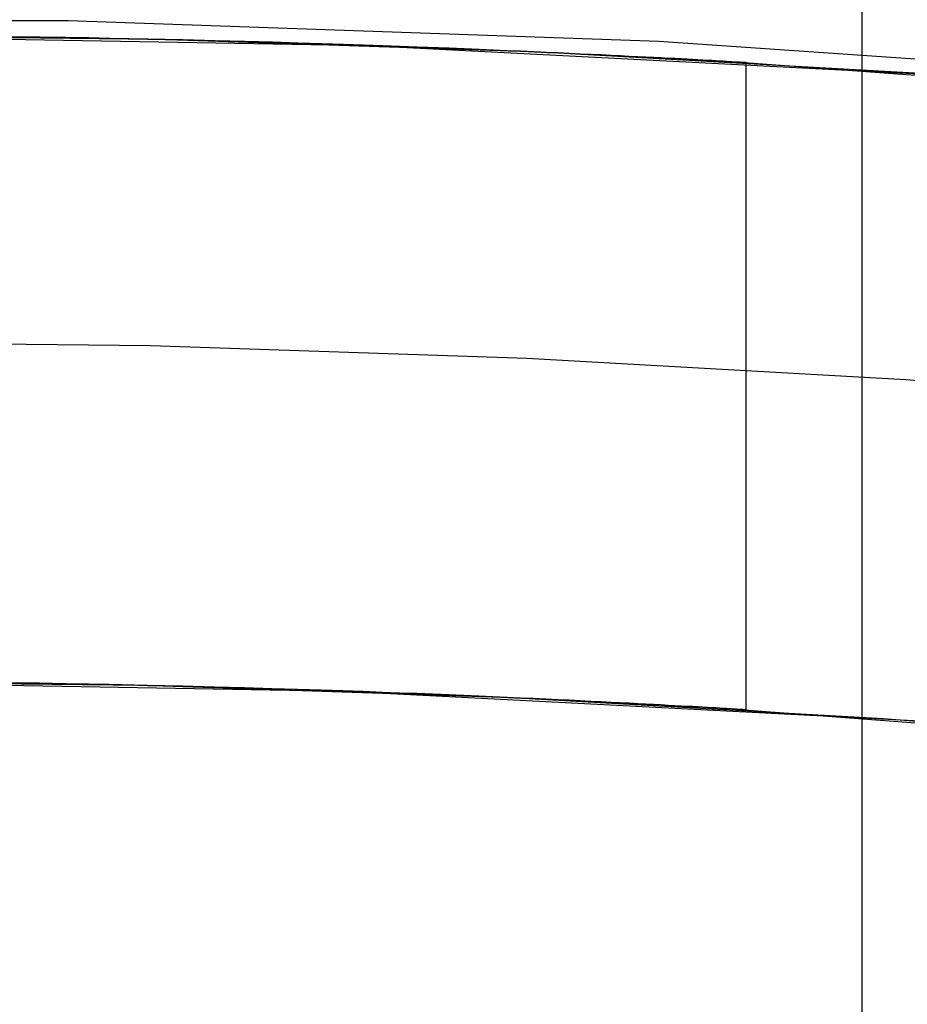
# Model space of a CAD drawing. Header units: millimetres. Extents: x -356 to 356, y -410 to 410.
# Tile 83 of 126: x 0.37 to 1.75, y 25 to 26.52. Entities that reach past the tile are written whole.
import ezdxf

# ---------------------------------------------------------------- set-up
doc = ezdxf.new("R2010")
doc.units = ezdxf.units.MM
doc.header["$MEASUREMENT"] = 0
doc.layers.add('1', color=7, linetype='Continuous')

msp = doc.modelspace()

# ---------------------------------------------------------------- linework, layer by layer
at = {"layer": '1', "color": 252, "extrusion": (1, 0, 0)}
msp.add_lwpolyline([(33.9019, -338.4187), (33.6287, -338.5701), (33.3504, -338.7121), (33.0673, -338.8442), (32.7798, -338.9665), (32.4883, -339.0787), (32.193, -339.1807), (31.8943, -339.2724), (31.5927, -339.3537), (31.2884, -339.4245), (30.9818, -339.4847), (30.6734, -339.5342), (30.3634, -339.5729), (30.0522, -339.6009), (29.7403, -339.6181), (29.428, -339.6244), (29.1156, -339.6199), (28.8036, -339.6045), (28.4922, -339.5783), (28.182, -339.5414), (27.8733, -339.4937), (27.5664, -339.4353), (27.2617, -339.3663), (26.9596, -339.2867), (26.6604, -339.1967), (26.3646, -339.0964), (26.0723, -338.9859), (25.7842, -338.8653), (25.5003, -338.7348), (25.2212, -338.5945), (24.9471, -338.4446), (24.6784, -338.2852), (24.4153, -338.1167), (24.1583, -337.9391), (23.9076, -337.7527), (23.6635, -337.5577), (23.4263, -337.3544), (23.1964, -337.1429), (22.9739, -336.9236), (22.7591, -336.6967), (22.5524, -336.4625), (22.3539, -336.2213), (22.1639, -335.9733), (21.9826, -335.7189), (21.8102, -335.4583), (21.647, -335.1919), (21.4932, -334.92), (21.3489, -334.6429), (21.2143, -334.361), (21.0895, -334.0746), (20.9748, -333.784), (20.8702, -333.4896), (20.7759, -333.1918), (20.692, -332.8909), (20.6186, -332.5872), (20.5557, -332.2812), (20.5036, -331.9732), (20.4621, -331.6635), (20.4314, -331.3526), (20.4116, -331.0408), (20.4025, -330.7286), (20.4043, -330.4162), (20.417, -330.104), (20.4405, -329.7925), (20.4747, -329.482), (20.5198, -329.1728), (20.5755, -328.8654), (20.6419, -328.5602), (20.7188, -328.2574), (20.8062, -327.9574), (20.9039, -327.6607), (21.0119, -327.3675), (21.13, -327.0783), (21.258, -326.7934), (21.3959, -326.513), (21.5434, -326.2376), (21.7004, -325.9675), (21.8667, -325.703), (22.042, -325.4445), (22.2262, -325.1922), (22.4191, -324.9464), (22.6204, -324.7075), (22.8298, -324.4757), (23.0472, -324.2513), (23.2722, -324.0346), (23.5046, -323.8258), (23.7441, -323.6252), (23.9904, -323.4331), (24.2433, -323.2496), (24.5024, -323.075), (24.7673, -322.9095), (25.0379, -322.7533), (25.3137, -322.6066), (25.5944, -322.4695), (25.8798, -322.3423), (26.1693, -322.225), (26.4628, -322.1179), (26.7598, -322.021), (27.06, -321.9345), (27.363, -321.8584), (27.6685, -321.7929), (27.976, -321.7381), (28.2853, -321.694), (28.5959, -321.6606), (28.9075, -321.638), (29.2197, -321.6263), (29.5321, -321.6254), (29.8443, -321.6353), (30.1561, -321.6561), (30.4669, -321.6877), (30.7764, -321.73), (31.0843, -321.7831), (31.3901, -321.8468), (31.6936, -321.9211), (31.9942, -322.0059), (32.2918, -322.101), (32.5859, -322.2064), (32.8761, -322.322), (33.1622, -322.4476), (33.4437, -322.583), (33.7204, -322.7282), (33.9918, -322.8828), (34.2577, -323.0468), (34.5178, -323.2199), (34.7717, -323.4019), (35.0191, -323.5926), (35.2598, -323.7918), (35.4934, -323.9992), (35.7197, -324.2146), (35.9384, -324.4377), (36.1491, -324.6683), (36.3518, -324.9061), (36.5461, -325.1507), (36.7317, -325.402), (36.9086, -325.6595), (37.0764, -325.9231), (37.2349, -326.1922), (37.384, -326.4668), (37.5235, -326.7463), (37.6532, -327.0305), (37.773, -327.3191), (37.8827, -327.6116), (37.9821, -327.9077), (38.0712, -328.2072), (38.1499, -328.5095), (38.218, -328.8144), (38.2755, -329.1215), (38.3224, -329.4303), (38.3584, -329.7407), (38.3837, -330.052), (38.3982, -330.3641), (38.4018, -330.6765), (38.3945, -330.9888), (38.3765, -331.3007), (38.3476, -331.6118), (38.3079, -331.9217), (38.2576, -332.23), (38.1965, -332.5364), (38.1248, -332.8404), (38.0427, -333.1419), (37.9501, -333.4402), (37.8472, -333.7352), (37.7342, -334.0264), (37.6111, -334.3136), (37.4781, -334.5963), (37.3354, -334.8742), (37.1831, -335.147), (37.0215, -335.4143), (36.8506, -335.6759), (36.6708, -335.9313), (36.4823, -336.1804), (36.2852, -336.4228), (36.0798, -336.6582), (35.8663, -336.8863), (35.6451, -337.1069), (35.4164, -337.3197), (35.1804, -337.5244), (34.9374, -337.7208), (34.6878, -337.9086), (34.4318, -338.0877), (34.1697, -338.2578), (33.9019, -338.4187)], dxfattribs=at)
at = {"layer": '1', "color": 252}
for points in [[(1.6795, 24.9597), (1.6795, 28.4597)], [(4.822, 26.0576), (4.2078, 26.1638), (3.5959, 26.2549), (2.9869, 26.3311), (2.3811, 26.3928), (1.7792, 26.4402), (1.1814, 26.4737), (0.5882, 26.4935), (0, 26.5)], [(0, 26.5), (0.9147, 26.4842), (1.8283, 26.4369), (2.7397, 26.358), (3.6478, 26.2477), (4.5516, 26.1062)], [(1.4833, 26.4585), (2.4036, 26.3908), (3.3209, 26.2911), (4.2343, 26.1595), (5.1425, 25.9963)], [(1.5, 25.4559), (1.5, 26.4575)], [(-7.1613, 25.0213), (-6.5541, 25.1872), (-5.9471, 25.3374), (-5.3408, 25.4721), (-4.7358, 25.5915), (-4.1325, 25.6958), (-3.5316, 25.7852), (-2.9335, 25.8601), (-2.3385, 25.9207), (-1.7473, 25.9672), (-1.1602, 26.0001), (-0.5777, 26.0195), (0, 26.026), (0.5777, 26.0195), (1.1602, 26.0001), (1.7473, 25.9672), (2.3385, 25.9207), (2.9335, 25.8601), (3.5316, 25.7852), (4.1325, 25.6958), (4.7358, 25.5915)], [(-7.1613, 25.0213), (-6.5541, 25.1872), (-5.9471, 25.3374), (-5.3408, 25.4721), (-4.7358, 25.5915), (-4.1325, 25.6958), (-3.5316, 25.7852), (-2.9335, 25.8601), (-2.3385, 25.9207), (-1.7473, 25.9672), (-1.1602, 26.0001), (-0.5777, 26.0195), (0, 26.026), (0.5777, 26.0195), (1.1602, 26.0001), (1.7473, 25.9672), (2.3385, 25.9207), (2.9335, 25.8601), (3.5316, 25.7852), (4.1325, 25.6958), (4.7358, 25.5915)], [(0, 25.5), (0.566, 25.4937), (1.1368, 25.4746), (1.712, 25.4425), (2.2913, 25.3969), (2.8742, 25.3375), (3.4602, 25.2641), (4.049, 25.1765), (4.6401, 25.0743)], [(0, 25.5), (0.8802, 25.4848), (1.7593, 25.4392), (2.6363, 25.3634), (3.5102, 25.2573), (4.3799, 25.121)], [(1.4833, 25.4568), (2.3674, 25.3899), (3.2487, 25.2922), (4.126, 25.164), (4.9983, 25.0053)]]:
    msp.add_lwpolyline(points, dxfattribs=at)
at = {"layer": '1', "color": 252, "extrusion": (-0.000237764, 0, 1)}
msp.add_lwpolyline([(27.5022, 0), (27.4858, 0.9501), (27.4366, 1.899), (27.3547, 2.8457), (27.2401, 3.789), (27.0931, 4.7278), (26.9138, 5.6609), (26.7023, 6.5874), (26.459, 7.5059), (26.1842, 8.4155), (25.8781, 9.3151), (25.5411, 10.2036), (25.1737, 11.0799), (24.7763, 11.943), (24.3493, 12.7919), (23.8932, 13.6255), (23.4087, 14.4429), (22.8962, 15.2431), (22.3564, 16.0251), (21.7899, 16.788), (21.1975, 17.5309), (20.5797, 18.253), (19.9374, 18.9532), (19.2714, 19.6309), (18.5823, 20.2852), (17.871, 20.9153), (17.1384, 21.5205), (16.3854, 22.1001), (15.6128, 22.6533), (14.8216, 23.1795), (14.0127, 23.6781), (13.1871, 24.1484), (12.3457, 24.59), (11.4895, 25.0023), (10.6197, 25.3848), (9.7372, 25.7371), (8.843, 26.0586), (7.9383, 26.3491), (7.0241, 26.6083), (6.1015, 26.8357), (5.1715, 27.0311), (4.2354, 27.1943), (3.2943, 27.3251), (2.3491, 27.4233), (1.4012, 27.4889), (0.4515, 27.5217), (-0.4987, 27.5217), (-1.4484, 27.4889), (-2.3963, 27.4233), (-3.3415, 27.3251), (-4.2827, 27.1943), (-5.2188, 27.0311), (-6.1487, 26.8357), (-7.0713, 26.6083), (-7.9855, 26.3491), (-8.8902, 26.0586), (-9.7844, 25.7371), (-10.6669, 25.3848), (-11.5368, 25.0023), (-12.3929, 24.59), (-13.2343, 24.1484), (-14.0599, 23.6781), (-14.8688, 23.1795), (-15.66, 22.6533), (-16.4326, 22.1001), (-17.1857, 21.5205), (-17.9182, 20.9153), (-18.6295, 20.2852), (-19.3186, 19.6309), (-19.9847, 18.9532), (-20.6269, 18.253), (-21.2447, 17.5309), (-21.8372, 16.788), (-22.4036, 16.0251), (-22.9434, 15.2431), (-23.4559, 14.4429), (-23.9404, 13.6255), (-24.3965, 12.7919), (-24.8235, 11.943), (-25.2209, 11.0799), (-25.5883, 10.2036), (-25.9253, 9.3151), (-26.2314, 8.4155), (-26.5062, 7.5059), (-26.7495, 6.5874), (-26.961, 5.6609), (-27.1403, 4.7278), (-27.2874, 3.789), (-27.4019, 2.8457), (-27.4838, 1.899), (-27.533, 0.9501), (-27.5494, 0)], dxfattribs=at)
at = {"layer": '1', "color": 252, "extrusion": (-8.22423e-05, 0, 1)}
msp.add_lwpolyline([(26.5177, 0), (26.5019, 0.9156), (26.4545, 1.8301), (26.3756, 2.7424), (26.2652, 3.6514), (26.1235, 4.5561), (25.9507, 5.4553), (25.7469, 6.3481), (25.5125, 7.2332), (25.2476, 8.1098), (24.9526, 8.9767), (24.6279, 9.8329), (24.2739, 10.6774), (23.8908, 11.5092), (23.4794, 12.3272), (23.0399, 13.1306), (22.5729, 13.9183), (22.0791, 14.6894), (21.5589, 15.443), (21.013, 16.1782), (20.4421, 16.8941), (19.8468, 17.5899), (19.2278, 18.2648), (18.5859, 18.9178), (17.9218, 19.5483), (17.2364, 20.1556), (16.5305, 20.7388), (15.8048, 21.2973), (15.0603, 21.8304), (14.2978, 22.3375), (13.5183, 22.818), (12.7226, 23.2712), (11.9118, 23.6968), (11.0868, 24.0941), (10.2485, 24.4627), (9.398, 24.8021), (8.5364, 25.112), (7.6645, 25.392), (6.7835, 25.6417), (5.8944, 25.8608), (4.9983, 26.0492), (4.0962, 26.2064), (3.1892, 26.3325), (2.2784, 26.4272), (1.3649, 26.4903), (0.4497, 26.5219), (-0.466, 26.5219), (-1.3812, 26.4903), (-2.2947, 26.4272), (-3.2055, 26.3325), (-4.1125, 26.2064), (-5.0146, 26.0492), (-5.9107, 25.8608), (-6.7998, 25.6417), (-7.6808, 25.392), (-8.5527, 25.112), (-9.4144, 24.8021), (-10.2648, 24.4627), (-11.1031, 24.0941), (-11.9281, 23.6968), (-12.7389, 23.2712), (-13.5346, 22.818), (-14.3141, 22.3375), (-15.0766, 21.8304), (-15.8211, 21.2973), (-16.5468, 20.7388), (-17.2528, 20.1556), (-17.9382, 19.5483), (-18.6022, 18.9178), (-19.2441, 18.2648), (-19.8631, 17.5899), (-20.4584, 16.8941), (-21.0293, 16.1782), (-21.5752, 15.443), (-22.0954, 14.6894), (-22.5892, 13.9183), (-23.0562, 13.1306), (-23.4957, 12.3272), (-23.9072, 11.5092), (-24.2902, 10.6774), (-24.6443, 9.8329), (-24.969, 8.9767), (-25.2639, 8.1098), (-25.5288, 7.2332), (-25.7633, 6.3481), (-25.967, 5.4553), (-26.1399, 4.5561), (-26.2815, 3.6514), (-26.3919, 2.7424), (-26.4709, 1.8301), (-26.5183, 0.9156), (-26.5341, 0)], dxfattribs=at)
at = {"layer": '1', "color": 252, "extrusion": (0, 1, 0)}
msp.add_lwpolyline([(0, -48.4192), (-0.0521, -48.4201), (-0.1041, -48.4228), (-0.1559, -48.4273), (-0.2076, -48.4336), (-0.259, -48.4417), (-0.3102, -48.4516), (-0.3609, -48.4633), (-0.4112, -48.4767), (-0.461, -48.4918), (-0.5103, -48.5087), (-0.559, -48.5272), (-0.6069, -48.5475), (-0.6542, -48.5694), (-0.7006, -48.5929), (-0.7462, -48.618), (-0.7909, -48.6447), (-0.8347, -48.6729), (-0.8775, -48.7026), (-0.9192, -48.7338), (-0.9597, -48.7664), (-0.9992, -48.8004), (-1.0374, -48.8358), (-1.0744, -48.8724), (-1.1101, -48.9103), (-1.1444, -48.9495), (-1.1774, -48.9898), (-1.2089, -49.0312), (-1.239, -49.0737), (-1.2676, -49.1172), (-1.2947, -49.1617), (-1.3202, -49.2071), (-1.3441, -49.2533), (-1.3664, -49.3004), (-1.3871, -49.3482), (-1.406, -49.3967), (-1.4233, -49.4458), (-1.4389, -49.4955), (-1.4527, -49.5457), (-1.4648, -49.5963), (-1.4752, -49.6473), (-1.4837, -49.6987), (-1.4905, -49.7503), (-1.4954, -49.8022), (-1.4986, -49.8541), (-1.4999, -49.9062), (-1.4995, -49.9582), (-1.4972, -50.0103), (-1.4932, -50.0622), (-1.4873, -50.1139), (-1.4797, -50.1654), (-1.4702, -50.2166), (-1.459, -50.2675), (-1.446, -50.3179), (-1.4313, -50.3678), (-1.4149, -50.4172), (-1.3968, -50.466), (-1.3769, -50.5142), (-1.3555, -50.5616), (-1.3323, -50.6083), (-1.3076, -50.6541), (-1.2813, -50.6991), (-1.2535, -50.7431), (-1.2241, -50.7861), (-1.1933, -50.828), (-1.1611, -50.8689), (-1.1274, -50.9086), (-1.0924, -50.9471), (-1.056, -50.9844), (-1.0184, -51.0205), (-0.9796, -51.0551), (-0.9396, -51.0885), (-0.8984, -51.1204), (-0.8562, -51.1508), (-0.813, -51.1798), (-0.7687, -51.2072), (-0.7235, -51.2331), (-0.6775, -51.2575), (-0.6306, -51.2802), (-0.583, -51.3012), (-0.5347, -51.3206), (-0.4858, -51.3384), (-0.4362, -51.3544), (-0.3861, -51.3686), (-0.3356, -51.3812), (-0.2847, -51.3919), (-0.2334, -51.4009), (-0.1818, -51.4081), (-0.13, -51.4135), (-0.0781, -51.4172), (-0.026, -51.419), (0.026, -51.419), (0.0781, -51.4172), (0.13, -51.4135), (0.1818, -51.4081), (0.2334, -51.4009), (0.2847, -51.3919), (0.3356, -51.3812), (0.3861, -51.3686), (0.4362, -51.3544), (0.4858, -51.3384), (0.5347, -51.3206), (0.583, -51.3012), (0.6306, -51.2802), (0.6775, -51.2575), (0.7235, -51.2331), (0.7687, -51.2072), (0.813, -51.1798), (0.8562, -51.1508), (0.8984, -51.1204), (0.9396, -51.0885), (0.9796, -51.0551), (1.0184, -51.0205), (1.056, -50.9844), (1.0924, -50.9471), (1.1274, -50.9086), (1.1611, -50.8689), (1.1933, -50.828), (1.2241, -50.7861), (1.2535, -50.7431), (1.2813, -50.6991), (1.3076, -50.6541), (1.3323, -50.6083), (1.3555, -50.5616), (1.3769, -50.5142), (1.3968, -50.466), (1.4149, -50.4172), (1.4313, -50.3678), (1.446, -50.3179), (1.459, -50.2675), (1.4702, -50.2166), (1.4797, -50.1654), (1.4873, -50.1139), (1.4932, -50.0622), (1.4972, -50.0103), (1.4995, -49.9582), (1.4999, -49.9062), (1.4986, -49.8541), (1.4954, -49.8022), (1.4905, -49.7503), (1.4837, -49.6987), (1.4752, -49.6473), (1.4648, -49.5963), (1.4527, -49.5457), (1.4389, -49.4955), (1.4233, -49.4458), (1.406, -49.3967), (1.3871, -49.3482), (1.3664, -49.3004), (1.3441, -49.2533), (1.3202, -49.2071), (1.2947, -49.1617), (1.2676, -49.1172), (1.239, -49.0737), (1.2089, -49.0312), (1.1774, -48.9898), (1.1444, -48.9495), (1.1101, -48.9103), (1.0744, -48.8724), (1.0374, -48.8358), (0.9992, -48.8004), (0.9597, -48.7664), (0.9192, -48.7338), (0.8775, -48.7026), (0.8347, -48.6729), (0.7909, -48.6447), (0.7462, -48.618), (0.7006, -48.5929), (0.6542, -48.5694), (0.6069, -48.5475), (0.559, -48.5272), (0.5103, -48.5087), (0.461, -48.4918), (0.4112, -48.4767), (0.3609, -48.4633), (0.3102, -48.4516), (0.259, -48.4417), (0.2076, -48.4336), (0.1559, -48.4273), (0.1041, -48.4228), (0.0521, -48.4201), (0, -48.4192)], dxfattribs=at)
at = {"layer": '1', "color": 252, "extrusion": (0, 0.866025, 0.5)}
msp.add_lwpolyline([(0, -291.0301), (0.0347, -291.0307), (0.0694, -291.0325), (0.104, -291.0355), (0.1384, -291.0397), (0.1727, -291.0451), (0.2068, -291.0517), (0.2406, -291.0595), (0.2742, -291.0684), (0.3074, -291.0785), (0.3402, -291.0898), (0.3726, -291.1021), (0.4046, -291.1156), (0.4361, -291.1302), (0.4671, -291.1459), (0.4975, -291.1627), (0.5273, -291.1804), (0.5565, -291.1993), (0.585, -291.2191), (0.6128, -291.2399), (0.6398, -291.2616), (0.6661, -291.2843), (0.6916, -291.3078), (0.7163, -291.3323), (0.74, -291.3576), (0.7629, -291.3836), (0.7849, -291.4105), (0.8059, -291.4381), (0.826, -291.4665), (0.8451, -291.4955), (0.8631, -291.5251), (0.8801, -291.5554), (0.8961, -291.5862), (0.9109, -291.6176), (0.9247, -291.6494), (0.9374, -291.6818), (0.9489, -291.7145), (0.9593, -291.7476), (0.9685, -291.7811), (0.9766, -291.8149), (0.9834, -291.8489), (0.9891, -291.8831), (0.9936, -291.9175), (0.997, -291.9521), (0.9991, -291.9867), (1, -292.0214), (0.9997, -292.0562), (0.9982, -292.0908), (0.9954, -292.1254), (0.9915, -292.1599), (0.9864, -292.1943), (0.9801, -292.2284), (0.9727, -292.2623), (0.964, -292.2959), (0.9542, -292.3292), (0.9433, -292.3622), (0.9312, -292.3947), (0.918, -292.4268), (0.9036, -292.4584), (0.8882, -292.4895), (0.8718, -292.5201), (0.8542, -292.55), (0.8357, -292.5794), (0.8161, -292.608), (0.7955, -292.636), (0.774, -292.6633), (0.7516, -292.6897), (0.7283, -292.7154), (0.704, -292.7403), (0.679, -292.7643), (0.6531, -292.7874), (0.6264, -292.8096), (0.599, -292.8309), (0.5708, -292.8512), (0.542, -292.8705), (0.5125, -292.8888), (0.4824, -292.9061), (0.4517, -292.9223), (0.4204, -292.9374), (0.3887, -292.9515), (0.3565, -292.9644), (0.3238, -292.9762), (0.2908, -292.9869), (0.2574, -292.9964), (0.2237, -293.0048), (0.1898, -293.0119), (0.1556, -293.0179), (0.1212, -293.0227), (0.0867, -293.0264), (0.052, -293.0288), (0.0174, -293.03), (-0.0174, -293.03), (-0.052, -293.0288), (-0.0867, -293.0264), (-0.1212, -293.0227), (-0.1556, -293.0179), (-0.1898, -293.0119), (-0.2237, -293.0048), (-0.2574, -292.9964), (-0.2908, -292.9869), (-0.3238, -292.9762), (-0.3565, -292.9644), (-0.3887, -292.9515), (-0.4204, -292.9374), (-0.4517, -292.9223), (-0.4824, -292.9061), (-0.5125, -292.8888), (-0.542, -292.8705), (-0.5708, -292.8512), (-0.599, -292.8309), (-0.6264, -292.8096), (-0.6531, -292.7874), (-0.679, -292.7643), (-0.704, -292.7403), (-0.7283, -292.7154), (-0.7516, -292.6897), (-0.774, -292.6633), (-0.7955, -292.636), (-0.8161, -292.608), (-0.8357, -292.5794), (-0.8542, -292.55), (-0.8718, -292.5201), (-0.8882, -292.4895), (-0.9036, -292.4584), (-0.918, -292.4268), (-0.9312, -292.3947), (-0.9433, -292.3622), (-0.9542, -292.3292), (-0.964, -292.2959), (-0.9727, -292.2623), (-0.9801, -292.2284), (-0.9864, -292.1943), (-0.9915, -292.1599), (-0.9954, -292.1254), (-0.9982, -292.0908), (-0.9997, -292.0562), (-1, -292.0214), (-0.9991, -291.9867), (-0.997, -291.9521), (-0.9936, -291.9175), (-0.9891, -291.8831), (-0.9834, -291.8489), (-0.9766, -291.8149), (-0.9685, -291.7811), (-0.9593, -291.7476), (-0.9489, -291.7145), (-0.9374, -291.6818), (-0.9247, -291.6494), (-0.9109, -291.6176), (-0.8961, -291.5862), (-0.8801, -291.5554), (-0.8631, -291.5251), (-0.8451, -291.4955), (-0.826, -291.4665), (-0.8059, -291.4381), (-0.7849, -291.4105), (-0.7629, -291.3836), (-0.74, -291.3576), (-0.7163, -291.3323), (-0.6916, -291.3078), (-0.6661, -291.2843), (-0.6398, -291.2616), (-0.6128, -291.2399), (-0.585, -291.2191), (-0.5565, -291.1993), (-0.5273, -291.1804), (-0.4975, -291.1627), (-0.4671, -291.1459), (-0.4361, -291.1302), (-0.4046, -291.1156), (-0.3726, -291.1021), (-0.3402, -291.0898), (-0.3074, -291.0785), (-0.2742, -291.0684), (-0.2406, -291.0595), (-0.2068, -291.0517), (-0.1727, -291.0451), (-0.1384, -291.0397), (-0.104, -291.0355), (-0.0694, -291.0325), (-0.0347, -291.0307), (0, -291.0301)], dxfattribs=at)
at = {"layer": '1', "color": 252}
for points in [[(0.3589, 26.4976, -51.3756), (0.4033, 26.4969, -51.364), (0.4431, 26.4963, -51.3523), (0.479, 26.4957, -51.3407), (0.5123, 26.495, -51.329), (0.5436, 26.4944, -51.3173), (0.573, 26.4938, -51.3056), (0.6008, 26.4932, -51.2939), (0.6271, 26.4926, -51.2822), (0.6521, 26.492, -51.2705), (0.6758, 26.4914, -51.2588), (0.7202, 26.4902, -51.2354), (0.7615, 26.4891, -51.2119), (0.8001, 26.4879, -51.1885), (0.8362, 26.4868, -51.165), (0.8701, 26.4857, -51.1416), (0.9019, 26.4847, -51.1181), (0.9321, 26.4836, -51.0946), (0.9607, 26.4826, -51.0712), (0.9881, 26.4816, -51.0477), (1.0145, 26.4806, -51.0242), (1.0398, 26.4796, -51.0007), (1.0642, 26.4786, -50.9772), (1.0875, 26.4777, -50.9537), (1.11, 26.4768, -50.9302), (1.1316, 26.4759, -50.9068), (1.1523, 26.475, -50.8833), (1.1721, 26.4741, -50.8598), (1.1912, 26.4732, -50.8363), (1.2095, 26.4724, -50.8128), (1.2271, 26.4716, -50.7893), (1.244, 26.4708, -50.7658), (1.2603, 26.47, -50.7423), (1.2759, 26.4693, -50.7188), (1.3054, 26.4678, -50.6718), (1.3192, 26.4671, -50.6483), (1.3325, 26.4665, -50.6248), (1.3452, 26.4658, -50.6013), (1.3572, 26.4652, -50.5777), (1.3687, 26.4647, -50.5542), (1.3796, 26.4641, -50.5307), (1.3899, 26.4636, -50.5072), (1.3997, 26.4631, -50.4836), (1.4089, 26.4626, -50.4601), (1.4176, 26.4621, -50.4366), (1.4258, 26.4617, -50.4131), (1.4335, 26.4613, -50.3895), (1.4407, 26.4609, -50.366), (1.4474, 26.4605, -50.3425), (1.4537, 26.4602, -50.319), (1.4595, 26.4599, -50.2954), (1.4648, 26.4596, -50.2719), (1.4698, 26.4593, -50.2484), (1.4784, 26.4588, -50.2013), (1.4854, 26.4584, -50.1543), (1.4909, 26.4581, -50.1072), (1.495, 26.4578, -50.0601), (1.4978, 26.4576, -50.0131), (1.4994, 26.4575, -49.966), (1.4999, 26.4575, -49.9189), (1.4993, 26.4576, -49.8719), (1.4976, 26.4577, -49.8249), (1.4948, 26.4578, -49.7779), (1.4906, 26.4581, -49.7309), (1.4851, 26.4584, -49.6838), (1.478, 26.4588, -49.6368), (1.4694, 26.4593, -49.5898), (1.4645, 26.4596, -49.5663), (1.4591, 26.4599, -49.5428), (1.4533, 26.4602, -49.5193), (1.447, 26.4606, -49.4958), (1.4403, 26.4609, -49.4723), (1.4331, 26.4613, -49.4488), (1.4254, 26.4617, -49.4253), (1.4172, 26.4621, -49.4018), (1.4085, 26.4626, -49.3783), (1.3993, 26.4631, -49.3548), (1.3895, 26.4636, -49.3313), (1.3792, 26.4641, -49.3078), (1.3683, 26.4647, -49.2843), (1.3569, 26.4653, -49.2608), (1.3449, 26.4659, -49.2373), (1.3322, 26.4665, -49.2138), (1.319, 26.4672, -49.1903), (1.3051, 26.4678, -49.1668), (1.2907, 26.4686, -49.1433), (1.2755, 26.4693, -49.1198), (1.2597, 26.47, -49.0963), (1.2433, 26.4708, -49.0728), (1.2261, 26.4716, -49.0493), (1.2083, 26.4724, -49.0258), (1.1898, 26.4733, -49.0023), (1.1706, 26.4741, -48.9788), (1.1507, 26.475, -48.9553), (1.13, 26.4759, -48.9318), (1.0865, 26.4777, -48.8848), (1.04, 26.4796, -48.8379), (0.9905, 26.4815, -48.7909), (0.9643, 26.4825, -48.7674), (0.9367, 26.4835, -48.7439), (0.9074, 26.4845, -48.7205), (0.8759, 26.4855, -48.697), (0.8593, 26.4861, -48.6853), (0.8421, 26.4866, -48.6735), (0.8242, 26.4872, -48.6618), (0.8057, 26.4878, -48.6501), (0.7662, 26.4889, -48.6266), (0.7235, 26.4901, -48.6032), (0.6774, 26.4913, -48.5798), (0.6276, 26.4926, -48.5563), (0.5734, 26.4938, -48.5329), (0.5144, 26.495, -48.5095), (0.4822, 26.4956, -48.4978), (0.4465, 26.4962, -48.4861), (0.4063, 26.4969, -48.4745), (0.3605, 26.4975, -48.4629)], [(0.3581, 25.4975, -51.3758), (0.4026, 25.4968, -51.3642), (0.4424, 25.4962, -51.3525), (0.4785, 25.4955, -51.3409), (0.5118, 25.4949, -51.3292), (0.5431, 25.4942, -51.3175), (0.5726, 25.4936, -51.3058), (0.6004, 25.4929, -51.2941), (0.6268, 25.4923, -51.2824), (0.6517, 25.4917, -51.2707), (0.6755, 25.491, -51.2589), (0.72, 25.4898, -51.2355), (0.7613, 25.4886, -51.212), (0.7999, 25.4875, -51.1886), (0.8361, 25.4863, -51.1651), (0.87, 25.4852, -51.1416), (0.9019, 25.4841, -51.1182), (0.9321, 25.483, -51.0947), (0.9607, 25.4819, -51.0712), (0.9881, 25.4808, -51.0477), (1.0145, 25.4798, -51.0242), (1.0398, 25.4788, -51.0007), (1.0642, 25.4778, -50.9772), (1.0875, 25.4768, -50.9537), (1.11, 25.4758, -50.9303), (1.1316, 25.4749, -50.9068), (1.1523, 25.474, -50.8833), (1.1721, 25.4731, -50.8598), (1.1912, 25.4722, -50.8363), (1.2095, 25.4713, -50.8128), (1.2271, 25.4705, -50.7893), (1.244, 25.4696, -50.7658), (1.2603, 25.4688, -50.7423), (1.2759, 25.4681, -50.7188), (1.3054, 25.4666, -50.6718), (1.3192, 25.4658, -50.6483), (1.3325, 25.4652, -50.6248), (1.3452, 25.4645, -50.6013), (1.3572, 25.4639, -50.5777), (1.3687, 25.4633, -50.5542), (1.3796, 25.4627, -50.5307), (1.3899, 25.4621, -50.5072), (1.3997, 25.4616, -50.4836), (1.4089, 25.4611, -50.4601), (1.4176, 25.4606, -50.4366), (1.4258, 25.4602, -50.4131), (1.4335, 25.4598, -50.3895), (1.4407, 25.4594, -50.366), (1.4474, 25.459, -50.3425), (1.4537, 25.4586, -50.319), (1.4595, 25.4583, -50.2954), (1.4648, 25.458, -50.2719), (1.4698, 25.4577, -50.2484), (1.4784, 25.4572, -50.2013), (1.4854, 25.4568, -50.1543), (1.4909, 25.4564, -50.1072), (1.495, 25.4562, -50.0601), (1.4978, 25.456, -50.0131), (1.4994, 25.4559, -49.966), (1.4999, 25.4558, -49.9189), (1.4993, 25.4559, -49.8719), (1.4976, 25.456, -49.8249), (1.4948, 25.4562, -49.7779), (1.4906, 25.4564, -49.7309), (1.4851, 25.4568, -49.6838), (1.478, 25.4572, -49.6368), (1.4694, 25.4577, -49.5898), (1.4645, 25.458, -49.5663), (1.4591, 25.4583, -49.5428), (1.4533, 25.4586, -49.5193), (1.447, 25.459, -49.4958), (1.4403, 25.4594, -49.4723), (1.4331, 25.4598, -49.4488), (1.4254, 25.4602, -49.4253), (1.4172, 25.4607, -49.4018), (1.4085, 25.4611, -49.3783), (1.3993, 25.4616, -49.3548), (1.3895, 25.4622, -49.3313), (1.3792, 25.4627, -49.3078), (1.3683, 25.4633, -49.2843), (1.3569, 25.4639, -49.2608), (1.3449, 25.4645, -49.2373), (1.3322, 25.4652, -49.2138), (1.319, 25.4659, -49.1903), (1.3051, 25.4666, -49.1668), (1.2906, 25.4673, -49.1433), (1.2755, 25.4681, -49.1198), (1.2597, 25.4689, -49.0962), (1.2432, 25.4697, -49.0727), (1.226, 25.4705, -49.0492), (1.2082, 25.4714, -49.0257), (1.1897, 25.4722, -49.0021), (1.1704, 25.4731, -48.9786), (1.1505, 25.474, -48.9551), (1.1298, 25.475, -48.9316), (1.0862, 25.4769, -48.8845), (1.0397, 25.4788, -48.8375), (0.9901, 25.4808, -48.7905), (0.9639, 25.4818, -48.767), (0.9363, 25.4828, -48.7435), (0.9069, 25.4839, -48.7201), (0.8754, 25.485, -48.6966), (0.8588, 25.4856, -48.6849), (0.8416, 25.4861, -48.6732), (0.8237, 25.4867, -48.6615), (0.8051, 25.4873, -48.6497), (0.7656, 25.4885, -48.6263), (0.7229, 25.4898, -48.6029), (0.6768, 25.491, -48.5794), (0.6269, 25.4923, -48.556), (0.5727, 25.4936, -48.5326), (0.5137, 25.4948, -48.5092), (0.4814, 25.4955, -48.4975), (0.4457, 25.4961, -48.4859), (0.4054, 25.4968, -48.4742), (0.3595, 25.4975, -48.4626)]]:
    msp.add_polyline3d(points, dxfattribs=at)

doc.saveas('drawing.dxf')
